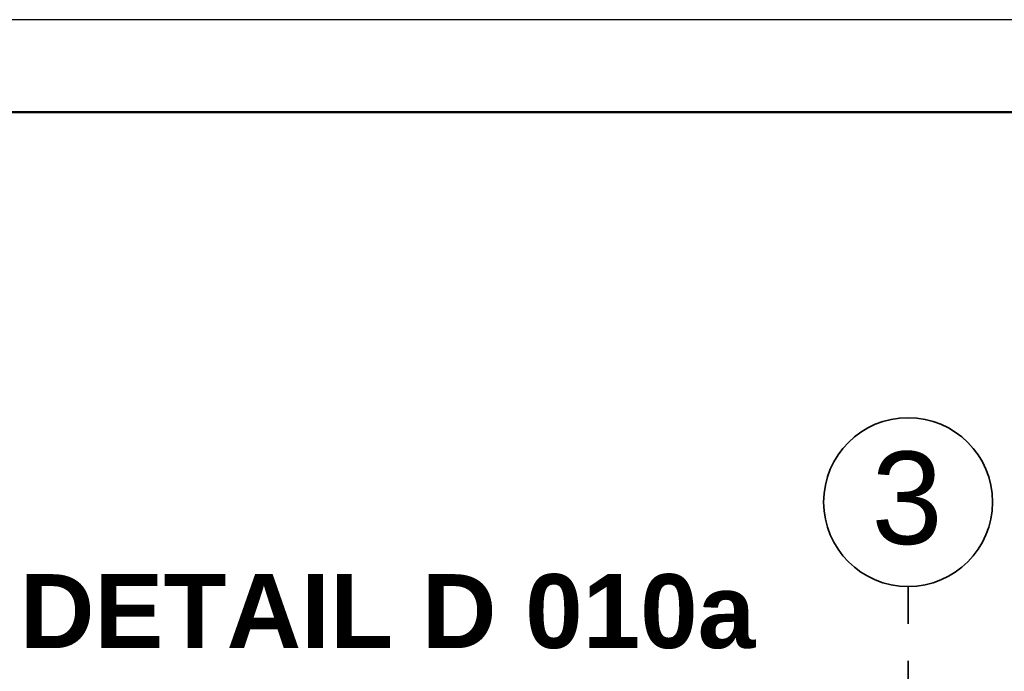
# Model space of a CAD drawing. Header units: metres. Extents: x 1316.5 to 1415.3, y -94.1 to -52.
# Tile 184 of 256: x 1358.7 to 1361.4, y -53.8 to -52. Entities that reach past the tile are written whole.
import ezdxf

# ---------------------------------------------------------------- set-up
doc = ezdxf.new("R2010")
doc.units = ezdxf.units.M
doc.linetypes.add('AUSGEZOGEN', pattern=[0])
doc.linetypes.add('STRICHPUNKT2_S5', pattern=[0.1, 0.07, -0.01, 0.01, -0.01])
for name, color, linetype, lineweight in [('XR$10$Legende', 4, 'AUSGEZOGEN', 13), ('XR$11$Achsen', 4, 'AUSGEZOGEN', 13), ('XR$12$Achsen', 4, 'AUSGEZOGEN', 13), ('XR$12$DETAIL', 7, 'AUSGEZOGEN', 25)]:
    doc.layers.add(name, color=color, linetype=linetype, lineweight=lineweight)
doc.styles.add('ARIAL', font='arial.ttf')

msp = doc.modelspace()

# ---------------------------------------------------------------- linework, layer by layer
at = {"layer": 'XR$10$Legende', "color": 6, "linetype": 'AUSGEZOGEN', "lineweight": 25, "transparency": 33554687}
msp.add_lwpolyline([(1338.7277, -94.0931), (1398.1777, -94.0931), (1398.1777, -52.0431), (1338.7277, -52.0431), (1338.7277, -94.0931)], close=True, dxfattribs=at)
at = {"layer": 'XR$10$Legende', "color": 1, "linetype": 'AUSGEZOGEN', "lineweight": 50, "transparency": 33554687}
msp.add_lwpolyline([(1339.7277, -93.8431), (1397.9277, -93.8431), (1397.9277, -52.2931), (1339.7277, -52.2931), (1339.7277, -93.8431)], close=True, dxfattribs=at)
at = {"layer": 'XR$11$Achsen', "color": 35, "linetype": 'STRICHPUNKT2_S5', "lineweight": 35, "transparency": 33554687}
msp.add_line((1361.1501, -53.5766), (1361.1501, -65.6492), dxfattribs=at)
at = {"layer": 'XR$12$Achsen', "color": 35, "linetype": 'AUSGEZOGEN', "lineweight": 35, "transparency": 33554687}
msp.add_circle((1361.1501, -53.3474), 0.2282, dxfattribs=at)

# ---------------------------------------------------------------- texts
at = {"layer": 'XR$12$Achsen', "color": 35, "linetype": 'AUSGEZOGEN', "lineweight": 35, "transparency": 33554687, "insert": (1361.0511, -53.4644), "char_height": 0.25, "width": 0.319622, "attachment_point": 7, "style": 'ARIAL'}
msp.add_mtext('\\W0.99;3', dxfattribs=at)
at = {"layer": 'XR$12$DETAIL', "color": 3, "linetype": 'AUSGEZOGEN', "lineweight": 25, "transparency": 33554687, "insert": (1358.7497, -53.7451), "char_height": 0.2, "width": 2.094343, "attachment_point": 7, "style": 'ARIAL'}
msp.add_mtext('\\A1;{\\fArial|i0|b1;\\H0.200000;\\W1.000000;\\C3;DETAIL D 010a}\\P', dxfattribs=at)

doc.saveas('drawing.dxf')
